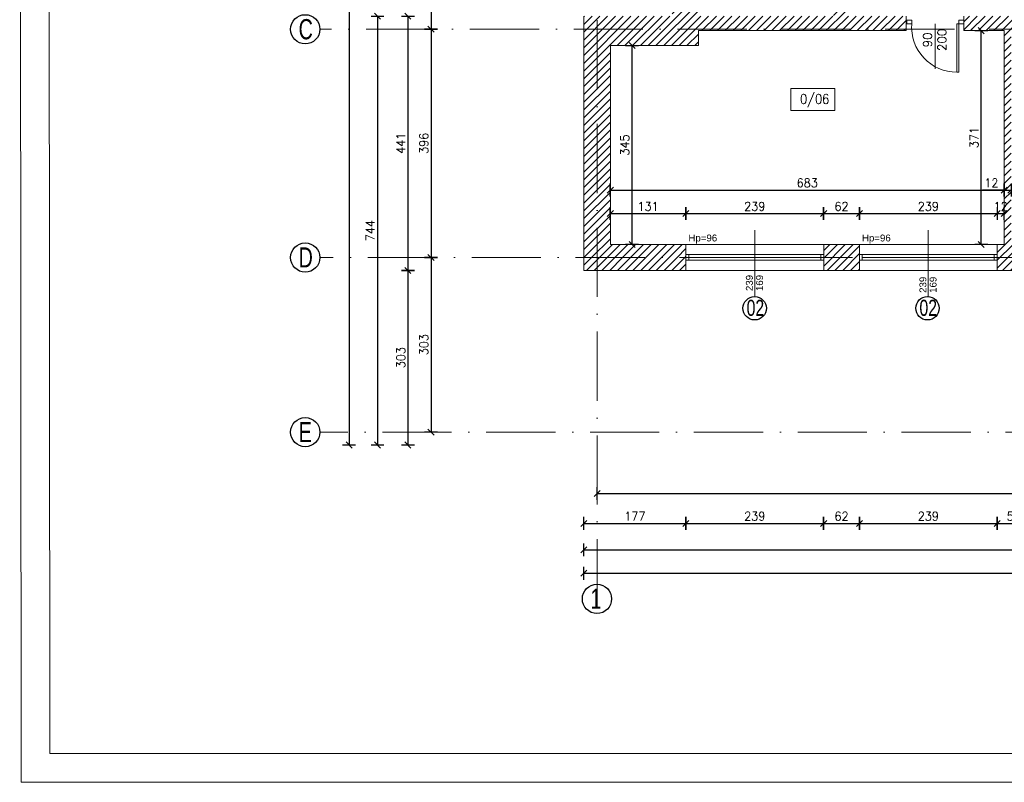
# Model space of a CAD drawing. Header units: millimetres. Extents: x -37273 to 136949, y -1495242345 to -598.
# Tile 14 of 44: x 66473 to 68181, y -18329 to -17005. Entities that reach past the tile are written whole.
import ezdxf

# ---------------------------------------------------------------- set-up
doc = ezdxf.new("R2010")
doc.units = ezdxf.units.MM
doc.linetypes.add('ACAD_ISO10W100', pattern=[18, 12, -3, 0, -3])
for name, color, linetype, lineweight in [('A-DRZ', 3, 'Continuous', 13), ('A-OKN', 3, 'Continuous', 13), ('DIM', 15, 'Continuous', 5), ('F-BIL-OP', 103, 'Continuous', 9), ('urządzenia', 252, 'Continuous', 0), ('wymiarowannie', 253, 'Continuous', 5), ('ściany', 190, 'Continuous', 25)]:
    doc.layers.add(name, color=color, linetype=linetype, lineweight=lineweight)
for name, color, linetype in [('OPISY', 4, 'Continuous'), ('wym', 1, 'Continuous'), ('ściana', 7, 'Continuous')]:
    doc.layers.add(name, color=color, linetype=linetype)
doc.styles.add('op2', font='arial.ttf')
doc.styles.add('SIMPLEX', font='simplex', dxfattribs={"width": 0.85})
doc.styles.get("Standard").update_dxf_attribs({"font": 'arial.ttf'})
doc.styles.add('WYM_50', font='simplex.shx', dxfattribs={"width": 0.95})
doc.dimstyles.new('50', dxfattribs={"dimtxt": 15, "dimasz": 0.15, "dimexe": 13, "dimexo": 30, "dimgap": 5, "dimtad": 1, "dimdec": 0, "dimrnd": 0.5, "dimzin": 1, "dimdsep": 46, "dimtxsty": 'WYM_50', "dimblk": 'A', "dimcen": 3, "dimdle": 5, "dimse1": 1, "dimse2": 1, "dimclrd": 256, "dimclre": 256, "dimclrt": 2, "dimaunit": 1, "dimadec": 0, "dimazin": 0, "dimtfac": 0.32, "dimtdec": 0, "dimtix": 1, "dimtmove": 1, "dimatfit": 3, "dimldrblk": 'A', "dimfxl": 1, "dimtvp": 0.08, "dimtolj": 1, "dimtzin": 1, "dimarcsym": 0})

# ---------------------------------------------------------------- blocks, each defined once
blk = doc.blocks.new('DRZWI80')
at = {"layer": 'A-DRZ'}
for points in [[(63149.5, 25780.3), (63149.5, 25851.4)], [(63186.5, 25780.3), (63186.5, 25856.3)]]:
    blk.add_lwpolyline(points, dxfattribs=at)
at = {"layer": 'A-DRZ', "extrusion": (0, 0, -1)}
for points in [[(-63186.5, 25780.3), (-63183.5, 25780.3), (-63183.5, 25856.3)], [(-63186.5, 25856.3), (-63183.5, 25856.3)]]:
    blk.add_lwpolyline(points, dxfattribs=at)
at = {"layer": 'A-DRZ'}
for points in [[(63104.5, 25774.3), (63104.5, 25780.3), (63112.5, 25780.3), (63112.5, 25774.3)], [(63194.5, 25774.3), (63194.5, 25780.3), (63186.5, 25780.3), (63186.5, 25774.3)]]:
    blk.add_lwpolyline(points, close=True, dxfattribs=at)
at = {"layer": 'A-DRZ', "color": 1}
blk.add_arc((63182.8, 25785.8), 70.5, 89.4084, 184.4877, dxfattribs=at)
blk = doc.blocks.new('GFT43')
at = {"layer": 'A-DRZ'}
blk.add_blockref('DRZWI80', (-63194.5, -25774.3), dxfattribs=at)
blk = doc.blocks.new('A')
at = {"color": 7, "linetype": 'Continuous'}
blk.add_line((-35, -35), (35, 35), dxfattribs=at)
at = {"color": 1, "linetype": 'Continuous'}
blk.add_line((0, 74), (0, -74), dxfattribs=at)
blk = doc.blocks.new('*D1469')
at = {"layer": 'Defpoints', "color": 0, "lineweight": 13, "ltscale": 3}
for p in [(67451.4, -17329.9), (67628.4, -17329.9), (67628.4, -17879.4)]:
    blk.add_point(p, dxfattribs=at)
at = {"layer": 'wym', "lineweight": -2}
blk.add_line((67451.6, -17879.4), (67628.3, -17879.4), dxfattribs=at)
at = {"layer": 'wym', "lineweight": -2, "ltscale": 3, "xscale": 0.15, "yscale": 0.15, "zscale": 0.15, "rotation": 180}
blk.add_blockref('A', (67451.4, -17879.4), dxfattribs=at)
at = {"layer": 'wym', "lineweight": -2, "ltscale": 3, "xscale": 0.15, "yscale": 0.15, "zscale": 0.15}
blk.add_blockref('A', (67628.4, -17879.4), dxfattribs=at)
at = {"layer": 'wym', "color": 2, "ltscale": 3, "insert": (67539.9, -17866.9), "char_height": 15, "attachment_point": 5, "style": 'WYM_50'}
blk.add_mtext('\\A1;177', dxfattribs=at)
blk = doc.blocks.new('*D1470')
at = {"layer": 'Defpoints', "color": 0, "lineweight": 13, "ltscale": 3}
for p in [(67628.4, -17472.3), (67867.4, -17472.3), (67867.4, -17879.4)]:
    blk.add_point(p, dxfattribs=at)
at = {"layer": 'wym', "lineweight": -2}
blk.add_line((67628.6, -17879.4), (67867.3, -17879.4), dxfattribs=at)
at = {"layer": 'wym', "lineweight": -2, "ltscale": 3, "xscale": 0.15, "yscale": 0.15, "zscale": 0.15, "rotation": 180}
blk.add_blockref('A', (67628.4, -17879.4), dxfattribs=at)
at = {"layer": 'wym', "lineweight": -2, "ltscale": 3, "xscale": 0.15, "yscale": 0.15, "zscale": 0.15}
blk.add_blockref('A', (67867.4, -17879.4), dxfattribs=at)
at = {"layer": 'wym', "color": 2, "ltscale": 3, "insert": (67747.9, -17866.9), "char_height": 15, "attachment_point": 5, "style": 'WYM_50'}
blk.add_mtext('\\A1;239', dxfattribs=at)
blk = doc.blocks.new('*D1471')
at = {"layer": 'Defpoints', "color": 0, "lineweight": 13, "ltscale": 3}
for p in [(67867.4, -17472.3), (67929.4, -17472.3), (67929.4, -17879.4)]:
    blk.add_point(p, dxfattribs=at)
at = {"layer": 'wym', "lineweight": -2}
blk.add_line((67867.6, -17879.4), (67929.3, -17879.4), dxfattribs=at)
at = {"layer": 'wym', "lineweight": -2, "ltscale": 3, "xscale": 0.15, "yscale": 0.15, "zscale": 0.15, "rotation": 180}
blk.add_blockref('A', (67867.4, -17879.4), dxfattribs=at)
at = {"layer": 'wym', "lineweight": -2, "ltscale": 3, "xscale": 0.15, "yscale": 0.15, "zscale": 0.15}
blk.add_blockref('A', (67929.4, -17879.4), dxfattribs=at)
at = {"layer": 'wym', "color": 2, "ltscale": 3, "insert": (67898.4, -17866.9), "char_height": 15, "attachment_point": 5, "style": 'WYM_50'}
blk.add_mtext('\\A1;62', dxfattribs=at)
blk = doc.blocks.new('*D1472')
at = {"layer": 'Defpoints', "color": 0, "lineweight": 13, "ltscale": 3}
for p in [(67929.4, -17472.3), (68168.4, -17472.3), (68168.4, -17879.4)]:
    blk.add_point(p, dxfattribs=at)
at = {"layer": 'wym', "lineweight": -2}
blk.add_line((67929.6, -17879.4), (68168.3, -17879.4), dxfattribs=at)
at = {"layer": 'wym', "lineweight": -2, "ltscale": 3, "xscale": 0.15, "yscale": 0.15, "zscale": 0.15, "rotation": 180}
blk.add_blockref('A', (67929.4, -17879.4), dxfattribs=at)
at = {"layer": 'wym', "lineweight": -2, "ltscale": 3, "xscale": 0.15, "yscale": 0.15, "zscale": 0.15}
blk.add_blockref('A', (68168.4, -17879.4), dxfattribs=at)
at = {"layer": 'wym', "color": 2, "ltscale": 3, "insert": (68048.9, -17866.9), "char_height": 15, "attachment_point": 5, "style": 'WYM_50'}
blk.add_mtext('\\A1;239', dxfattribs=at)
blk = doc.blocks.new('*D1473')
at = {"layer": 'Defpoints', "color": 0, "lineweight": 13, "ltscale": 3}
for p in [(68168.4, -17472.3), (68226.4, -17472.3), (68226.4, -17879.4)]:
    blk.add_point(p, dxfattribs=at)
at = {"layer": 'wym', "lineweight": -2}
blk.add_line((68168.6, -17879.4), (68226.3, -17879.4), dxfattribs=at)
at = {"layer": 'wym', "lineweight": -2, "ltscale": 3, "xscale": 0.15, "yscale": 0.15, "zscale": 0.15, "rotation": 180}
blk.add_blockref('A', (68168.4, -17879.4), dxfattribs=at)
at = {"layer": 'wym', "lineweight": -2, "ltscale": 3, "xscale": 0.15, "yscale": 0.15, "zscale": 0.15}
blk.add_blockref('A', (68226.4, -17879.4), dxfattribs=at)
at = {"layer": 'wym', "color": 2, "ltscale": 3, "insert": (68197.4, -17866.9), "char_height": 15, "attachment_point": 5, "style": 'WYM_50'}
blk.add_mtext('\\A1;58', dxfattribs=at)
blk = doc.blocks.new('*D1487')
at = {"layer": 'Defpoints', "color": 0, "lineweight": 13, "ltscale": 3}
for p in [(69076.4, -17801.2), (67474.4, -17818.9), (69076.4, -17827.7)]:
    blk.add_point(p, dxfattribs=at)
at = {"layer": 'wym', "lineweight": -2}
blk.add_line((67474.6, -17827.7), (69076.3, -17827.7), dxfattribs=at)
at = {"layer": 'wym', "lineweight": -2, "ltscale": 3, "xscale": 0.15, "yscale": 0.15, "zscale": 0.15, "rotation": 180}
blk.add_blockref('A', (67474.4, -17827.7), dxfattribs=at)
at = {"layer": 'wym', "lineweight": -2, "ltscale": 3, "xscale": 0.15, "yscale": 0.15, "zscale": 0.15}
blk.add_blockref('A', (69076.4, -17827.7), dxfattribs=at)
at = {"layer": 'wym', "color": 2, "ltscale": 3, "insert": (68275.4, -17815.2), "char_height": 15, "attachment_point": 5, "style": 'WYM_50'}
blk.add_mtext('\\A1;1602', dxfattribs=at)
blk = doc.blocks.new('*D1502')
at = {"layer": 'Defpoints', "color": 0, "lineweight": 13, "ltscale": 3}
for p in [(67451.4, -17440.4), (69053.4, -17440.4), (69053.4, -17925.2)]:
    blk.add_point(p, dxfattribs=at)
at = {"layer": 'wym', "lineweight": -2}
blk.add_line((67451.6, -17925.2), (69053.3, -17925.2), dxfattribs=at)
at = {"layer": 'wym', "lineweight": -2, "ltscale": 3, "xscale": 0.15, "yscale": 0.15, "zscale": 0.15, "rotation": 180}
blk.add_blockref('A', (67451.4, -17925.2), dxfattribs=at)
at = {"layer": 'wym', "lineweight": -2, "ltscale": 3, "xscale": 0.15, "yscale": 0.15, "zscale": 0.15}
blk.add_blockref('A', (69053.4, -17925.2), dxfattribs=at)
at = {"layer": 'wym', "color": 2, "ltscale": 3, "insert": (68252.4, -17912.7), "char_height": 15, "attachment_point": 5, "style": 'WYM_50'}
blk.add_mtext('\\A1;1602', dxfattribs=at)
blk = doc.blocks.new('*D1505')
at = {"layer": 'Defpoints', "color": 0, "lineweight": 13, "ltscale": 3}
for p in [(67451.4, -17931.1), (71104.4, -17931.1), (71104.4, -17966)]:
    blk.add_point(p, dxfattribs=at)
at = {"layer": 'wym', "lineweight": -2}
blk.add_line((67451.6, -17966), (71104.3, -17966), dxfattribs=at)
at = {"layer": 'wym', "lineweight": -2, "ltscale": 3, "xscale": 0.15, "yscale": 0.15, "zscale": 0.15, "rotation": 180}
blk.add_blockref('A', (67451.4, -17966), dxfattribs=at)
at = {"layer": 'wym', "lineweight": -2, "ltscale": 3, "xscale": 0.15, "yscale": 0.15, "zscale": 0.15}
blk.add_blockref('A', (71104.4, -17966), dxfattribs=at)
at = {"layer": 'wym', "color": 2, "ltscale": 3, "insert": (69277.9, -17953.5), "char_height": 15, "attachment_point": 5, "style": 'WYM_50'}
blk.add_mtext('\\A1;3653', dxfattribs=at)
blk = doc.blocks.new('*D1507')
at = {"layer": 'Defpoints', "color": 0, "lineweight": 13, "ltscale": 3}
for p in [(67131.3, -16212.9), (67131.3, -17021.9), (67186.4, -17021.9)]:
    blk.add_point(p, dxfattribs=at)
at = {"layer": 'wym', "lineweight": -2}
blk.add_line((67186.4, -16213), (67186.4, -17021.7), dxfattribs=at)
at = {"layer": 'wym', "lineweight": -2, "ltscale": 3, "xscale": 0.15, "yscale": 0.15, "zscale": 0.15}
for p, rotation in [((67186.4, -16212.9), 90), ((67186.4, -17021.9), 270)]:
    blk.add_blockref('A', p, dxfattribs=dict(at, rotation=rotation))
at = {"layer": 'wym', "color": 2, "ltscale": 3, "insert": (67173.9, -16617.4), "char_height": 15, "attachment_point": 5, "rotation": 90, "style": 'WYM_50'}
blk.add_mtext('\\A1;809', dxfattribs=at)
blk = doc.blocks.new('*D1508')
at = {"layer": 'Defpoints', "color": 0, "lineweight": 13, "ltscale": 3}
for p in [(67150.6, -17021.9), (67150.6, -17417.9), (67186.4, -17417.9)]:
    blk.add_point(p, dxfattribs=at)
at = {"layer": 'wym', "lineweight": -2}
blk.add_line((67186.4, -17022), (67186.4, -17417.7), dxfattribs=at)
at = {"layer": 'wym', "lineweight": -2, "ltscale": 3, "xscale": 0.15, "yscale": 0.15, "zscale": 0.15}
for p, rotation in [((67186.4, -17021.9), 90), ((67186.4, -17417.9), 270)]:
    blk.add_blockref('A', p, dxfattribs=dict(at, rotation=rotation))
at = {"layer": 'wym', "color": 2, "ltscale": 3, "insert": (67173.9, -17219.9), "char_height": 15, "attachment_point": 5, "rotation": 90, "style": 'WYM_50'}
blk.add_mtext('\\A1;396', dxfattribs=at)
blk = doc.blocks.new('*D1509')
at = {"layer": 'Defpoints', "color": 0, "lineweight": 13, "ltscale": 3}
for p in [(67226.1, -17417.9), (67186.4, -17720.9), (67312.2, -17720.9)]:
    blk.add_point(p, dxfattribs=at)
at = {"layer": 'wym', "lineweight": -2}
blk.add_line((67186.4, -17418), (67186.4, -17720.7), dxfattribs=at)
at = {"layer": 'wym', "lineweight": -2, "ltscale": 3, "xscale": 0.15, "yscale": 0.15, "zscale": 0.15}
for p, rotation in [((67186.4, -17417.9), 90), ((67186.4, -17720.9), 270)]:
    blk.add_blockref('A', p, dxfattribs=dict(at, rotation=rotation))
at = {"layer": 'wym', "color": 2, "ltscale": 3, "insert": (67173.9, -17569.4), "char_height": 15, "attachment_point": 5, "rotation": 90, "style": 'WYM_50'}
blk.add_mtext('\\A1;303', dxfattribs=at)
blk = doc.blocks.new('*D1526')
at = {"layer": 'Defpoints', "color": 0, "lineweight": 13, "ltscale": 3}
for p in [(67275.9, -16999.4), (67146.4, -17440.4), (67451.4, -17440.4)]:
    blk.add_point(p, dxfattribs=at)
at = {"layer": 'wym', "lineweight": -2}
blk.add_line((67146.4, -16999.5), (67146.4, -17440.2), dxfattribs=at)
at = {"layer": 'wym', "lineweight": -2, "ltscale": 3, "xscale": 0.15, "yscale": 0.15, "zscale": 0.15}
for p, rotation in [((67146.4, -16999.4), 90), ((67146.4, -17440.4), 270)]:
    blk.add_blockref('A', p, dxfattribs=dict(at, rotation=rotation))
at = {"layer": 'wym', "color": 2, "ltscale": 3, "insert": (67133.9, -17219.9), "char_height": 15, "attachment_point": 5, "rotation": 90, "style": 'WYM_50'}
blk.add_mtext('\\A1;441', dxfattribs=at)
blk = doc.blocks.new('*D1527')
at = {"layer": 'Defpoints', "color": 0, "lineweight": 13, "ltscale": 3}
for p in [(69053.4, -17440.4), (67146.4, -17743.4), (69053.4, -17743.4)]:
    blk.add_point(p, dxfattribs=at)
at = {"layer": 'wym', "lineweight": -2}
blk.add_line((67146.4, -17440.5), (67146.4, -17743.2), dxfattribs=at)
at = {"layer": 'wym', "lineweight": -2, "ltscale": 3, "xscale": 0.15, "yscale": 0.15, "zscale": 0.15}
for p, rotation in [((67146.4, -17440.4), 90), ((67146.4, -17743.4), 270)]:
    blk.add_blockref('A', p, dxfattribs=dict(at, rotation=rotation))
at = {"layer": 'wym', "color": 2, "ltscale": 3, "insert": (67133.9, -17591.9), "char_height": 15, "attachment_point": 5, "rotation": 90, "style": 'WYM_50'}
blk.add_mtext('\\A1;303', dxfattribs=at)
blk = doc.blocks.new('*D1530')
at = {"layer": 'Defpoints', "color": 0, "lineweight": 13, "ltscale": 3}
for p in [(67451.4, -16999.4), (67093.5, -17743.4), (69053.4, -17743.4)]:
    blk.add_point(p, dxfattribs=at)
at = {"layer": 'wym', "lineweight": -2}
blk.add_line((67093.5, -16999.5), (67093.5, -17743.2), dxfattribs=at)
at = {"layer": 'wym', "lineweight": -2, "ltscale": 3, "xscale": 0.15, "yscale": 0.15, "zscale": 0.15}
for p, rotation in [((67093.5, -16999.4), 90), ((67093.5, -17743.4), 270)]:
    blk.add_blockref('A', p, dxfattribs=dict(at, rotation=rotation))
at = {"layer": 'wym', "color": 2, "ltscale": 3, "insert": (67081, -17371.4), "char_height": 15, "attachment_point": 5, "rotation": 90, "style": 'WYM_50'}
blk.add_mtext('\\A1;744', dxfattribs=at)
blk = doc.blocks.new('*D1531')
at = {"layer": 'Defpoints', "color": 0, "lineweight": 13, "ltscale": 3}
for p in [(67096.4, -15889.4), (67044.2, -17743.4), (67096.4, -17743.4)]:
    blk.add_point(p, dxfattribs=at)
at = {"layer": 'wym', "lineweight": -2}
blk.add_line((67044.2, -15889.5), (67044.2, -17743.2), dxfattribs=at)
at = {"layer": 'wym', "lineweight": -2, "ltscale": 3, "xscale": 0.15, "yscale": 0.15, "zscale": 0.15}
for p, rotation in [((67044.2, -15889.4), 90), ((67044.2, -17743.4), 270)]:
    blk.add_blockref('A', p, dxfattribs=dict(at, rotation=rotation))
at = {"layer": 'wym', "color": 2, "ltscale": 3, "insert": (67031.7, -16816.4), "char_height": 15, "attachment_point": 5, "rotation": 90, "style": 'WYM_50'}
blk.add_mtext('\\A1;1854', dxfattribs=at)
blk = doc.blocks.new('*D1570')
at = {"layer": 'Defpoints', "color": 0, "lineweight": 13, "ltscale": 3}
for p in [(67628.4, -17341.8), (67497.4, -17395.4), (67628.4, -17395.4)]:
    blk.add_point(p, dxfattribs=at)
at = {"layer": 'wym', "lineweight": -2}
blk.add_line((67497.6, -17341.8), (67628.3, -17341.8), dxfattribs=at)
at = {"layer": 'wym', "lineweight": -2, "ltscale": 3, "xscale": 0.15, "yscale": 0.15, "zscale": 0.15, "rotation": 180}
blk.add_blockref('A', (67497.4, -17341.8), dxfattribs=at)
at = {"layer": 'wym', "lineweight": -2, "ltscale": 3, "xscale": 0.15, "yscale": 0.15, "zscale": 0.15}
blk.add_blockref('A', (67628.4, -17341.8), dxfattribs=at)
at = {"layer": 'wym', "color": 2, "ltscale": 3, "insert": (67562.9, -17329.3), "char_height": 15, "attachment_point": 5, "style": 'WYM_50'}
blk.add_mtext('\\A1;131', dxfattribs=at)
blk = doc.blocks.new('*D1571')
at = {"layer": 'Defpoints', "color": 0, "lineweight": 13, "ltscale": 3}
for p in [(67867.4, -17341.8), (67628.4, -17365.1), (67867.4, -17402.9)]:
    blk.add_point(p, dxfattribs=at)
at = {"layer": 'wym', "lineweight": -2}
blk.add_line((67628.6, -17341.8), (67867.3, -17341.8), dxfattribs=at)
at = {"layer": 'wym', "lineweight": -2, "ltscale": 3, "xscale": 0.15, "yscale": 0.15, "zscale": 0.15, "rotation": 180}
blk.add_blockref('A', (67628.4, -17341.8), dxfattribs=at)
at = {"layer": 'wym', "lineweight": -2, "ltscale": 3, "xscale": 0.15, "yscale": 0.15, "zscale": 0.15}
blk.add_blockref('A', (67867.4, -17341.8), dxfattribs=at)
at = {"layer": 'wym', "color": 2, "ltscale": 3, "insert": (67747.9, -17329.3), "char_height": 15, "attachment_point": 5, "style": 'WYM_50'}
blk.add_mtext('\\A1;239', dxfattribs=at)
blk = doc.blocks.new('*D1572')
at = {"layer": 'Defpoints', "color": 0, "lineweight": 13, "ltscale": 3}
for p in [(67929.4, -17341.8), (67867.4, -17406.6), (67929.4, -17406.6)]:
    blk.add_point(p, dxfattribs=at)
at = {"layer": 'wym', "lineweight": -2}
blk.add_line((67867.6, -17341.8), (67929.3, -17341.8), dxfattribs=at)
at = {"layer": 'wym', "lineweight": -2, "ltscale": 3, "xscale": 0.15, "yscale": 0.15, "zscale": 0.15, "rotation": 180}
blk.add_blockref('A', (67867.4, -17341.8), dxfattribs=at)
at = {"layer": 'wym', "lineweight": -2, "ltscale": 3, "xscale": 0.15, "yscale": 0.15, "zscale": 0.15}
blk.add_blockref('A', (67929.4, -17341.8), dxfattribs=at)
at = {"layer": 'wym', "color": 2, "ltscale": 3, "insert": (67898.4, -17329.3), "char_height": 15, "attachment_point": 5, "style": 'WYM_50'}
blk.add_mtext('\\A1;62', dxfattribs=at)
blk = doc.blocks.new('*D1573')
at = {"layer": 'Defpoints', "color": 0, "lineweight": 13, "ltscale": 3}
for p in [(68168.4, -17341.8), (67929.4, -17370.7), (68168.4, -17407.9)]:
    blk.add_point(p, dxfattribs=at)
at = {"layer": 'wym', "lineweight": -2}
blk.add_line((67929.6, -17341.8), (68168.3, -17341.8), dxfattribs=at)
at = {"layer": 'wym', "lineweight": -2, "ltscale": 3, "xscale": 0.15, "yscale": 0.15, "zscale": 0.15, "rotation": 180}
blk.add_blockref('A', (67929.4, -17341.8), dxfattribs=at)
at = {"layer": 'wym', "lineweight": -2, "ltscale": 3, "xscale": 0.15, "yscale": 0.15, "zscale": 0.15}
blk.add_blockref('A', (68168.4, -17341.8), dxfattribs=at)
at = {"layer": 'wym', "color": 2, "ltscale": 3, "insert": (68048.9, -17329.3), "char_height": 15, "attachment_point": 5, "style": 'WYM_50'}
blk.add_mtext('\\A1;239', dxfattribs=at)
blk = doc.blocks.new('*D1574')
at = {"layer": 'Defpoints', "color": 0, "lineweight": 13, "ltscale": 3}
for p in [(68180.4, -17341.8), (68168.4, -17355.8), (68180.4, -17355.8)]:
    blk.add_point(p, dxfattribs=at)
at = {"layer": 'wym', "lineweight": -2}
for p, q in [((68168.3, -17341.8), (68168.1, -17341.8)), ((68168.4, -17341.8), (68180.4, -17341.8)), ((68180.6, -17341.8), (68180.7, -17341.8))]:
    blk.add_line(p, q, dxfattribs=at)
at = {"layer": 'wym', "lineweight": -2, "ltscale": 3, "xscale": 0.15, "yscale": 0.15, "zscale": 0.15}
blk.add_blockref('A', (68168.4, -17341.8), dxfattribs=at)
at = {"layer": 'wym', "lineweight": -2, "ltscale": 3, "xscale": 0.15, "yscale": 0.15, "zscale": 0.15, "rotation": 180}
blk.add_blockref('A', (68180.4, -17341.8), dxfattribs=at)
at = {"layer": 'wym', "color": 2, "ltscale": 3, "insert": (68174.4, -17329.3), "char_height": 15, "attachment_point": 5, "style": 'WYM_50'}
blk.add_mtext('\\A1;12', dxfattribs=at)
blk = doc.blocks.new('*D1583')
at = {"layer": 'Defpoints', "color": 0, "lineweight": 13, "ltscale": 3}
for p in [(67497.4, -17285.1), (68180.4, -17285.1), (68180.4, -17301)]:
    blk.add_point(p, dxfattribs=at)
at = {"layer": 'wym', "lineweight": -2}
blk.add_line((67497.6, -17301), (68180.3, -17301), dxfattribs=at)
at = {"layer": 'wym', "lineweight": -2, "ltscale": 3, "xscale": 0.15, "yscale": 0.15, "zscale": 0.15, "rotation": 180}
blk.add_blockref('A', (67497.4, -17301), dxfattribs=at)
at = {"layer": 'wym', "lineweight": -2, "ltscale": 3, "xscale": 0.15, "yscale": 0.15, "zscale": 0.15}
blk.add_blockref('A', (68180.4, -17301), dxfattribs=at)
at = {"layer": 'wym', "color": 2, "ltscale": 3, "insert": (67838.9, -17288.5), "char_height": 15, "attachment_point": 5, "style": 'WYM_50'}
blk.add_mtext('\\A1;683', dxfattribs=at)
blk = doc.blocks.new('*D1584')
at = {"layer": 'Defpoints', "color": 0, "lineweight": 13, "ltscale": 3}
for p in [(68180.4, -17259.6), (68192.4, -17259.6), (68192.4, -17301)]:
    blk.add_point(p, dxfattribs=at)
at = {"layer": 'wym', "lineweight": -2}
for p, q in [((68180.4, -17301), (68143.2, -17301)), ((68180.6, -17301), (68192.3, -17301))]:
    blk.add_line(p, q, dxfattribs=at)
at = {"layer": 'wym', "lineweight": -2, "ltscale": 3, "xscale": 0.15, "yscale": 0.15, "zscale": 0.15, "rotation": 180}
blk.add_blockref('A', (68180.4, -17301), dxfattribs=at)
at = {"layer": 'wym', "lineweight": -2, "ltscale": 3, "xscale": 0.15, "yscale": 0.15, "zscale": 0.15}
blk.add_blockref('A', (68192.4, -17301), dxfattribs=at)
at = {"layer": 'wym', "color": 2, "ltscale": 3, "insert": (68158.3, -17288.5), "char_height": 15, "attachment_point": 5, "style": 'WYM_50'}
blk.add_mtext('\\A1;12', dxfattribs=at)
blk = doc.blocks.new('*D1609')
at = {"layer": 'Defpoints', "color": 0, "lineweight": 13, "ltscale": 3}
for p in [(67535.1, -17050.4), (67538.6, -17050.4), (67538.6, -17395.4)]:
    blk.add_point(p, dxfattribs=at)
at = {"layer": 'wym', "lineweight": -2}
blk.add_line((67535.1, -17395.2), (67535.1, -17050.5), dxfattribs=at)
at = {"layer": 'wym', "lineweight": -2, "ltscale": 3, "xscale": 0.15, "yscale": 0.15, "zscale": 0.15}
for p, rotation in [((67535.1, -17050.4), 90), ((67535.1, -17395.4), 270)]:
    blk.add_blockref('A', p, dxfattribs=dict(at, rotation=rotation))
at = {"layer": 'wym', "color": 2, "ltscale": 3, "insert": (67522.6, -17222.9), "char_height": 15, "attachment_point": 5, "rotation": 90, "style": 'WYM_50'}
blk.add_mtext('\\A1;345', dxfattribs=at)
blk = doc.blocks.new('*D1610')
at = {"layer": 'Defpoints', "color": 0, "lineweight": 13, "ltscale": 3}
for p in [(67681.7, -17024.4), (68140.8, -17024.4), (67681.7, -17395.4)]:
    blk.add_point(p, dxfattribs=at)
at = {"layer": 'wym', "lineweight": -2}
blk.add_line((68140.8, -17395.2), (68140.8, -17024.5), dxfattribs=at)
at = {"layer": 'wym', "lineweight": -2, "ltscale": 3, "xscale": 0.15, "yscale": 0.15, "zscale": 0.15}
for p, rotation in [((68140.8, -17024.4), 90), ((68140.8, -17395.4), 270)]:
    blk.add_blockref('A', p, dxfattribs=dict(at, rotation=rotation))
at = {"layer": 'wym', "color": 2, "ltscale": 3, "insert": (68128.3, -17209.9), "char_height": 15, "attachment_point": 5, "rotation": 90, "style": 'WYM_50'}
blk.add_mtext('\\A1;371', dxfattribs=at)

msp = doc.modelspace()

# ---------------------------------------------------------------- hatches: boundary and pattern name
at = {"layer": 'wymiarowannie', "lineweight": 13, "ltscale": 3}
h = msp.add_hatch(dxfattribs=at)
h.set_pattern_fill('ANSI31', color=5, scale=3)
h.set_pattern_definition([(45, (67451.444, -17417.878), (-6.73519, 6.73519), [])])
h.paths.add_polyline_path([(67474.44, -17417.88), (67474.44, -17021.88), (68010.44, -17021.88), (68010.44, -17024.38), (67650.44, -17024.38), (67650.44, -17050.38), (67497.44, -17050.38), (67497.44, -17395.38), (67628.44, -17395.38), (67628.44, -17417.88)])
h.paths.add_polyline_path([(67474.44, -17021.88), (67474.44, -16999.38), (67604.44, -16999.38), (67604.44, -16973.77), (67650.44, -16973.77), (67650.44, -16999.38), (67884.44, -16999.38), (67884.44, -16973.77), (67904.44, -16973.77), (67904.44, -16999.38), (68010.44, -16999.38), (68010.44, -17021.88)])
h.paths.add_polyline_path([(67451.44, -17417.88), (67451.44, -17021.88), (67474.44, -17021.88), (67474.44, -17417.88)])
h.paths.add_polyline_path([(67451.44, -17021.88), (67451.44, -16999.38), (67474.44, -16999.38), (67474.44, -17021.88)])
h = msp.add_hatch(dxfattribs=at)
h.set_pattern_fill('ANSI31', color=5, scale=3)
h.set_pattern_definition([(45, (68110.444, -17440.378), (-6.73519, 6.73519), [])])
h.paths.add_polyline_path([(68110.44, -17024.38), (68110.44, -17021.88), (68278.44, -17021.88), (68278.44, -17024.38), (68192.44, -17024.38), (68192.44, -17395.38), (68226.44, -17395.38), (68226.44, -17417.88), (68168.44, -17417.88), (68168.44, -17395.38), (68180.44, -17395.38), (68180.44, -17024.38)])
h.paths.add_polyline_path([(68110.44, -17021.88), (68110.44, -16999.38), (68278.44, -16999.38), (68278.44, -17021.88)])
h.paths.add_polyline_path([(68378.44, -17021.88), (68378.44, -16999.38), (68531.44, -16999.38), (68531.44, -17021.88)])
h.paths.add_polyline_path([(68168.44, -17440.38), (68168.44, -17417.88), (68226.44, -17417.88), (68226.44, -17440.38)])
h.paths.add_polyline_path([(68378.44, -17024.38), (68378.44, -17021.88), (68531.44, -17021.88), (68531.44, -17024.38)])
h.paths.add_polyline_path([(68188.37, -17340.56), (68160.52, -17340.56), (68160.52, -17318.06), (68188.37, -17318.06)], flags=9)
h = msp.add_hatch(dxfattribs=at)
h.set_pattern_fill('ANSI31', color=5, scale=3)
h.set_pattern_definition([(45, (67451.444, -17417.878), (-6.7352, 6.7352), [])])
h.paths.add_polyline_path([(67474.44, -17440.38), (67474.44, -17417.88), (67628.44, -17417.88), (67628.44, -17440.38)])
h.paths.add_polyline_path([(67867.44, -17417.88), (67867.44, -17395.38), (67929.44, -17395.38), (67929.44, -17417.88)])
h.paths.add_polyline_path([(67867.44, -17440.38), (67867.44, -17417.88), (67929.44, -17417.88), (67929.44, -17440.38)])
h.paths.add_polyline_path([(67451.44, -17440.38), (67451.44, -17417.88), (67474.44, -17417.88), (67474.44, -17440.38)])

# ---------------------------------------------------------------- linework, layer by layer
at = {"layer": 'A-OKN'}
for p, q in [((67867.44, -17395.38), (67628.44, -17395.38)), ((68168.44, -17395.38), (67929.44, -17395.38)), ((67867.44, -17412.88), (67628.44, -17412.88)), ((67867.44, -17412.88), (67628.44, -17412.88)), ((67633.44, -17412.88), (67633.44, -17422.88)), ((67633.44, -17412.88), (67633.44, -17422.88)), ((67633.44, -17417.88), (67862.44, -17417.88)), ((67633.44, -17417.88), (67862.44, -17417.88)), ((67862.44, -17412.88), (67862.44, -17422.88)), ((67862.44, -17412.88), (67862.44, -17422.88)), ((68168.44, -17412.88), (67929.44, -17412.88)), ((68168.44, -17412.88), (67929.44, -17412.88)), ((67934.44, -17412.88), (67934.44, -17422.88)), ((67934.44, -17412.88), (67934.44, -17422.88)), ((67934.44, -17417.88), (68163.44, -17417.88)), ((67934.44, -17417.88), (68163.44, -17417.88)), ((68163.44, -17412.88), (68163.44, -17422.88)), ((68163.44, -17412.88), (68163.44, -17422.88)), ((67867.44, -17422.88), (67628.44, -17422.88)), ((67867.44, -17422.88), (67628.44, -17422.88)), ((68168.44, -17422.88), (67929.44, -17422.88)), ((68168.44, -17422.88), (67929.44, -17422.88)), ((67867.44, -17440.38), (67628.44, -17440.38)), ((68168.44, -17440.38), (67929.44, -17440.38))]:
    msp.add_line(p, q, dxfattribs=at)
at = {"layer": 'DIM', "ltscale": 0.1}
for points in [[(66475.46, -18328.69), (72401.79, -18328.69), (72399.28, -15408.69), (66472.96, -15408.69)], [(66525.46, -18278.69), (72351.79, -18278.69), (72349.28, -15458.69), (66522.96, -15458.69)]]:
    msp.add_lwpolyline(points, close=True, dxfattribs=at)
at = {"layer": 'F-BIL-OP', "color": 0}
msp.add_lwpolyline([(67810.77, -17124.62), (67886.72, -17124.62), (67886.72, -17163.01), (67810.77, -17163.01)], close=True, dxfattribs=at)
at = {"layer": 'wymiarowannie', "color": 251, "linetype": 'ACAD_ISO10W100', "lineweight": 13, "ltscale": 10}
for p, q in [((67474.44, -18026.75), (67474.44, -15592.34)), ((68994.75, -17021.88), (66993.56, -17021.88)), ((69177.95, -17417.88), (66993.56, -17417.88)), ((70463.75, -17720.88), (66993.56, -17720.88))]:
    msp.add_line(p, q, dxfattribs=at)
at = {"layer": 'wymiarowannie', "ltscale": 3}
for p, q in [((67747.94, -17370.52), (67747.94, -17485.84)), ((68048.94, -17370.52), (68048.94, -17485.84))]:
    msp.add_line(p, q, dxfattribs=at)
at = {"layer": 'ściana', "lineweight": 13, "ltscale": 3}
for p, q in [((67451.44, -16999.38), (67451.44, -17440.38)), ((68010.44, -16999.38), (68010.44, -17024.38)), ((68110.44, -17024.38), (68110.44, -16999.38)), ((67650.44, -17024.38), (68010.44, -17024.38)), ((67650.44, -17024.38), (67650.44, -17050.38)), ((67650.44, -17024.38), (67650.44, -17050.38)), ((68110.44, -17024.38), (68180.44, -17024.38)), ((68180.44, -17024.38), (68180.44, -17395.38)), ((67650.44, -17050.38), (67497.44, -17050.38)), ((67497.44, -17050.38), (67497.44, -17395.38)), ((67497.44, -17395.38), (67628.44, -17395.38)), ((67628.44, -17395.38), (67628.44, -17440.38)), ((67867.44, -17395.38), (67867.44, -17440.38)), ((67867.44, -17395.38), (67929.44, -17395.38)), ((67929.44, -17395.38), (67929.44, -17440.38)), ((68168.44, -17395.38), (68168.44, -17440.38)), ((68168.44, -17395.38), (68180.44, -17395.38)), ((67451.44, -17440.38), (67628.44, -17440.38)), ((67867.44, -17440.38), (67929.44, -17440.38)), ((68168.44, -17440.38), (68226.44, -17440.38))]:
    msp.add_line(p, q, dxfattribs=at)
at = {"layer": 'ściany', "color": 5, "ltscale": 100}
for centre, radius in [((66968.16, -17022.08), 25.39), ((66968.16, -17418.08), 25.39), ((67747.76, -17506.15), 20.32), ((68047.54, -17506.11), 20.32), ((66968.16, -17721.08), 25.39), ((67474.26, -18010.34), 25.39)]:
    msp.add_circle(centre, radius, dxfattribs=at)

# ---------------------------------------------------------------- block references
at = {"layer": 'A-DRZ', "xscale": -1.1, "yscale": 1.1, "zscale": 1.1, "rotation": 180}
msp.add_blockref('GFT43', (68110.44, -17006.06), dxfattribs=at)

# ---------------------------------------------------------------- texts
at = {"layer": 'A-DRZ', "insert": (68060.13, -17040.39), "char_height": 15, "attachment_point": 5, "rotation": 90}
msp.add_mtext('\\pxqc;{\\Fsimplex|c238;90\\P\\pq*;\\Fsimplex|c0;2\\Fsimplex|c238;00}', dxfattribs=at)
at = {"layer": 'F-BIL-OP', "color": 0, "style": 'SIMPLEX', "width": 0.85}
msp.add_text('0/06', height=17, dxfattribs=at).set_placement((67826.36, -17151.47))
at = {"layer": 'OPISY', "color": 4, "ltscale": 3, "style": 'op2', "width": 0.7}
for s, height, p in [('C', 35, (66956.7, -17039.36)), ('D', 35, (66956.7, -17435.36)), ('02', 28, (67733.79, -17519.34)), ('02', 28, (68033.57, -17519.29)), ('E', 35, (66956.7, -17738.36)), ('1', 35, (67462.8, -18027.62))]:
    msp.add_text(s, height=height, dxfattribs=at).set_placement(p)
at = {"layer": 'urządzenia', "char_height": 12, "attachment_point": 5}
for insert in [(67657.81, -17385.98), (67958.81, -17385.98)]:
    msp.add_mtext('Hp=96', dxfattribs=dict(at, insert=insert))
at = {"layer": 'wymiarowannie', "color": 1, "lineweight": 13, "ltscale": 3, "char_height": 12, "attachment_point": 5, "rotation": 90}
for insert in [(67738.64, -17462.26), (68039.64, -17465.41)]:
    msp.add_mtext('239', dxfattribs=dict(at, insert=insert))
at = {"layer": 'wymiarowannie', "color": 1, "lineweight": 13, "ltscale": 3, "char_height": 12, "width": 30.7607, "attachment_point": 5, "rotation": 90}
for insert in [(67756.3, -17462.26), (68057.3, -17465.41)]:
    msp.add_mtext('169', dxfattribs=dict(at, insert=insert))

# ---------------------------------------------------------------- dimensions: what is measured, and where the dimension line sits
at = {"layer": 'wym'}
for base, p1, p2, picture, middle in [((67044.16, -17743.38), (67096.41, -15889.38), (67096.41, -17743.38), '*D1531', (67031.66, -16816.38)), ((67186.43, -17021.88), (67131.29, -16212.88), (67131.29, -17021.88), '*D1507', (67173.93, -16617.38)), ((67093.45, -17743.38), (67451.44, -16999.38), (69053.44, -17743.38), '*D1530', (67080.95, -17371.38)), ((67146.42, -17440.38), (67275.92, -16999.38), (67451.44, -17440.38), '*D1526', (67133.92, -17219.88)), ((67186.43, -17417.88), (67150.6, -17021.88), (67150.6, -17417.88), '*D1508', (67173.93, -17219.88)), ((68140.81, -17024.38), (67681.69, -17395.38), (67681.69, -17024.38), '*D1610', (68128.31, -17209.88)), ((67535.06, -17050.38), (67538.6, -17395.38), (67538.6, -17050.38), '*D1609', (67522.56, -17222.88)), ((67186.43, -17720.88), (67226.06, -17417.88), (67312.22, -17720.88), '*D1509', (67173.93, -17569.38)), ((67146.42, -17743.38), (69053.44, -17440.38), (69053.44, -17743.38), '*D1527', (67133.92, -17591.88))]:
    dim = msp.add_linear_dim(base=base, p1=p1, p2=p2, angle=90, dimstyle='50', override={"dimblk": 'A', "dimfxl": 0, "dimarcsym": 1}, dxfattribs=at)
    dim.commit()
    dim.dimension.update_dxf_attribs({"geometry": picture, "text_midpoint": middle})
dim = msp.add_linear_dim(base=(68192.44, -17301.03), p1=(68180.44, -17259.64), p2=(68192.44, -17259.64), dimstyle='50', override={"dimblk": 'A', "dimfxl": 0, "dimarcsym": 1}, dxfattribs=at)
dim.commit()
dim.dimension.update_dxf_attribs({"geometry": '*D1584', "text_midpoint": (68158.33, -17301.03), "dimtype": 160})
for base, p1, p2, picture, middle in [((68180.44, -17301.03), (67497.44, -17285.11), (68180.44, -17285.11), '*D1583', (67838.94, -17288.53)), ((67628.44, -17879.37), (67451.44, -17329.87), (67628.44, -17329.87), '*D1469', (67539.94, -17866.87)), ((67628.44, -17341.81), (67497.44, -17395.38), (67628.44, -17395.38), '*D1570', (67562.94, -17329.31)), ((67867.44, -17341.81), (67628.44, -17365.09), (67867.44, -17402.88), '*D1571', (67747.94, -17329.31)), ((67929.44, -17341.81), (67867.44, -17406.57), (67929.44, -17406.57), '*D1572', (67898.44, -17329.31)), ((68168.44, -17341.81), (67929.44, -17370.69), (68168.44, -17407.88), '*D1573', (68048.94, -17329.31)), ((68180.44, -17341.81), (68168.44, -17355.84), (68180.44, -17355.84), '*D1574', (68174.44, -17329.31)), ((69053.44, -17925.19), (67451.44, -17440.38), (69053.44, -17440.38), '*D1502', (68252.44, -17912.69)), ((67867.44, -17879.37), (67628.44, -17472.34), (67867.44, -17472.34), '*D1470', (67747.94, -17866.87)), ((67929.44, -17879.37), (67867.44, -17472.34), (67929.44, -17472.34), '*D1471', (67898.44, -17866.87)), ((68168.44, -17879.37), (67929.44, -17472.34), (68168.44, -17472.34), '*D1472', (68048.94, -17866.87)), ((68226.44, -17879.37), (68168.44, -17472.34), (68226.44, -17472.34), '*D1473', (68197.44, -17866.87)), ((69076.44, -17827.69), (67474.44, -17818.88), (69076.44, -17801.19), '*D1487', (68275.44, -17815.19)), ((71104.44, -17965.97), (67451.44, -17931.1), (71104.44, -17931.1), '*D1505', (69277.94, -17953.47))]:
    dim = msp.add_linear_dim(base=base, p1=p1, p2=p2, dimstyle='50', override={"dimblk": 'A', "dimfxl": 0, "dimarcsym": 1}, dxfattribs=at)
    dim.commit()
    dim.dimension.update_dxf_attribs({"geometry": picture, "text_midpoint": middle})

doc.saveas('drawing.dxf')
